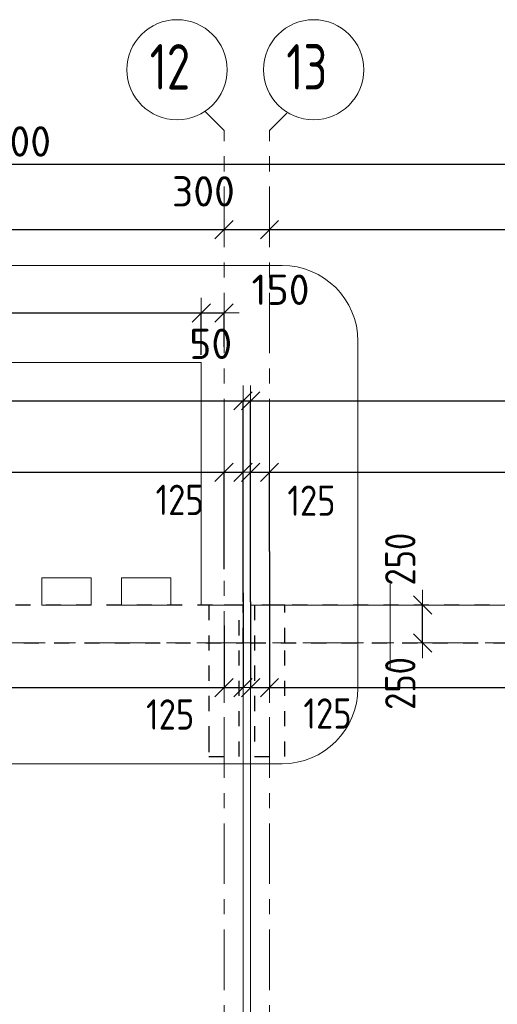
# Model space of a CAD drawing. Header units: metres. Extents: x -38 to 97, y -15 to 21.
# Tile 48 of 139: x 31.2 to 34.35, y 14.02 to 20.51. Entities that reach past the tile are written whole.
import ezdxf

# ---------------------------------------------------------------- set-up
doc = ezdxf.new("R2010")
doc.units = ezdxf.units.M
doc.header["$PDMODE"] = 65
for name, pattern in [('______11', [0.5, 0.4, -0.05, 0, -0.05]), ('______2', [0.054, 0.04, -0.014]), ('______3', [0.1, 0.08, -0.02]), ('______5', [1.1, 0.8, -0.1, 0.1, -0.1])]:
    doc.linetypes.add(name, pattern=pattern)
for name, color, linetype, lineweight in [('XR$2$Осевая линия (1)', 7, '______5', 13), ('XR$2$Размерная линия (1)', 7, 'Continuous', 13), ('XR$3$Балка (1)', 7, '______3', 13), ('XR$3$Перекрытие (1)', 7, 'Continuous', 35), ('XR$4$Размерная линия (1)', 7, 'Continuous', 13), ('XR$5$Размерная линия (1)', 7, 'Continuous', 13)]:
    doc.layers.add(name, color=color, linetype=linetype, lineweight=lineweight)
doc.layers.add('XR$7$Стена_ бетон несущ.', color=7, linetype='Continuous', lineweight=70, true_color=0xb4b496)
doc.styles.add('ISOCPEUR', font='txt')
doc.dimstyles.new('DIMSTYLE_3', dxfattribs={"dimtxt": 0.2, "dimasz": 0.2, "dimexe": 0, "dimexo": 0, "dimgap": 0.1, "dimtad": 2, "dimdec": 0, "dimlfac": 1000, "dimrnd": 5, "dimzin": 12, "dimdsep": 46, "dimtxsty": 'ISOCPEUR', "dimblk1": 'ALL_ML_STRICH', "dimblk2": 'ALL_ML_STRICH', "dimsah": 1, "dimcen": 0, "dimclrd": 7, "dimclre": 256, "dimclrt": 7, "dimadec": 0, "dimazin": 0, "dimtfac": 1, "dimtdec": 0, "dimtix": 1, "dimtmove": 2, "dimatfit": 3, "dimfxl": 0, "dimtzin": 0, "dimlwd": 0, "dimlwe": -3, "dimarcsym": 0})
doc.dimstyles.new('DIMSTYLE_5', dxfattribs={"dimtxt": 0.2, "dimasz": 0.2, "dimexe": 0, "dimexo": 0, "dimgap": 0.1, "dimtad": 2, "dimdec": 0, "dimlfac": 1000, "dimrnd": 5, "dimzin": 12, "dimdsep": 46, "dimtxsty": 'ISOCPEUR', "dimblk1": 'ALL_ML_STRICH', "dimblk2": 'ALL_ML_STRICH', "dimsah": 1, "dimcen": 0, "dimclrd": 7, "dimclre": 256, "dimclrt": 7, "dimadec": 0, "dimazin": 0, "dimtfac": 1, "dimtdec": 0, "dimtix": 1, "dimtmove": 2, "dimatfit": 3, "dimfxl": 0, "dimtvp": 1.2, "dimtzin": 0, "dimlwd": 0, "dimlwe": -3, "dimarcsym": 0})
doc.dimstyles.new('DIMSTYLE_6', dxfattribs={"dimtxt": 0.2, "dimasz": 0.2, "dimexe": 0, "dimexo": 0, "dimgap": 0.1, "dimtad": 2, "dimdec": 0, "dimlfac": 1000, "dimrnd": 5, "dimzin": 12, "dimdsep": 46, "dimtxsty": 'ISOCPEUR', "dimblk1": 'ALL_ML_STRICH', "dimblk2": 'ALL_ML_STRICH', "dimsah": 1, "dimcen": 0, "dimclrd": 7, "dimclre": 256, "dimclrt": 7, "dimadec": 0, "dimazin": 0, "dimtfac": 1, "dimtdec": 0, "dimtix": 1, "dimtmove": 2, "dimatfit": 3, "dimfxl": 0, "dimtvp": 1.2, "dimtzin": 0, "dimlwd": 0, "dimlwe": -3, "dimarcsym": 0})
doc.dimstyles.new('DIMSTYLE_7', dxfattribs={"dimtxt": 0.2, "dimasz": 0.2, "dimexe": 0, "dimexo": 0, "dimgap": 0.1, "dimtad": 0, "dimdec": 0, "dimlfac": 1000, "dimrnd": 5, "dimzin": 12, "dimdsep": 46, "dimtxsty": 'ISOCPEUR', "dimblk1": 'ALL_ML_STRICH', "dimblk2": 'ALL_ML_STRICH', "dimsah": 1, "dimcen": 0, "dimclrd": 7, "dimclre": 256, "dimclrt": 7, "dimadec": 0, "dimazin": 0, "dimtfac": 1, "dimtdec": 0, "dimtix": 1, "dimtmove": 2, "dimatfit": 3, "dimfxl": 0, "dimtvp": 1.2, "dimtzin": 0, "dimlwd": 0, "dimlwe": -3, "dimarcsym": 0})

# ---------------------------------------------------------------- blocks, each defined once
blk = doc.blocks.new('ALL_ML_STRICH')
at = {"color": 0, "linetype": 'ByBlock', "lineweight": -2}
for p, q in [((0, -0.5), (0, 0.5)), ((-1, 0), (0.5, 0)), ((-0.3, -0.3), (0.3, 0.3))]:
    blk.add_line(p, q, dxfattribs=at)
blk = doc.blocks.new('*D11')
at = {"layer": 'DEFPOINTS', "color": 7, "linetype": 'Continuous', "lineweight": 13, "transparency": 33554687}
for p in [(0.5, 19.5574), (0.5, 19.3768), (61.6, 17.1197)]:
    blk.add_point(p, dxfattribs=at)
at = {"layer": 'XR$2$Размерная линия (1)', "color": 9, "linetype": 'Continuous', "lineweight": -2, "true_color": 0xc7c7c7, "transparency": 33554687}
for p, q in [((0.5, 19.3568), (0.5, 19.5574)), ((61.6, 17.1397), (61.6, 19.5574))]:
    blk.add_line(p, q, dxfattribs=at)
at = {"layer": 'XR$2$Размерная линия (1)', "color": 7, "linetype": 'Continuous', "lineweight": -2, "transparency": 33554687}
blk.add_line((0.5, 19.5574), (61.6, 19.5574), dxfattribs=at)
at = {"layer": 'XR$2$Размерная линия (1)', "color": 7, "linetype": 'Continuous', "lineweight": 13, "transparency": 33554687, "xscale": 0.2, "yscale": 0.2, "zscale": 0.2, "rotation": 180}
blk.add_blockref('ALL_ML_STRICH', (0.5, 19.5574), dxfattribs=at)
at = {"layer": 'XR$2$Размерная линия (1)', "color": 7, "linetype": 'Continuous', "lineweight": 13, "transparency": 33554687, "xscale": 0.2, "yscale": 0.2, "zscale": 0.2}
blk.add_blockref('ALL_ML_STRICH', (61.6, 19.5574), dxfattribs=at)
at = {"layer": 'XR$2$Размерная линия (1)', "color": 7, "linetype": 'Continuous', "lineweight": 13, "transparency": 33554687, "insert": (31.1, 19.7074), "char_height": 0.2, "width": 1, "attachment_point": 5, "style": 'ISOCPEUR'}
blk.add_mtext('\\A1;{61100}', dxfattribs=at)
blk = doc.blocks.new('*D32')
at = {"layer": 'DEFPOINTS', "color": 7, "linetype": 'Continuous', "lineweight": 13, "transparency": 33554687}
for p in [(26.03, 19.379), (26.03, 19.1261), (32.55, 19.1352)]:
    blk.add_point(p, dxfattribs=at)
at = {"layer": 'XR$2$Размерная линия (1)', "color": 9, "linetype": 'Continuous', "lineweight": -2, "true_color": 0xc7c7c7, "transparency": 33554687}
for p, q in [((26.03, 19.359), (26.03, 19.1261)), ((32.55, 19.1261), (32.55, 19.1261))]:
    blk.add_line(p, q, dxfattribs=at)
at = {"layer": 'XR$2$Размерная линия (1)', "color": 7, "linetype": 'Continuous', "lineweight": -2, "transparency": 33554687}
blk.add_line((26.03, 19.1261), (32.55, 19.1261), dxfattribs=at)
at = {"layer": 'XR$2$Размерная линия (1)', "color": 7, "linetype": 'Continuous', "lineweight": 13, "transparency": 33554687, "xscale": 0.2, "yscale": 0.2, "zscale": 0.2, "rotation": 180}
blk.add_blockref('ALL_ML_STRICH', (26.03, 19.1261), dxfattribs=at)
at = {"layer": 'XR$2$Размерная линия (1)', "color": 7, "linetype": 'Continuous', "lineweight": 13, "transparency": 33554687, "xscale": 0.2, "yscale": 0.2, "zscale": 0.2}
blk.add_blockref('ALL_ML_STRICH', (32.55, 19.1261), dxfattribs=at)
at = {"layer": 'XR$2$Размерная линия (1)', "color": 7, "linetype": 'Continuous', "lineweight": 13, "transparency": 33554687, "insert": (29.3, 19.2761), "char_height": 0.2, "width": 0.8, "attachment_point": 5, "style": 'ISOCPEUR'}
blk.add_mtext('\\A1;{6520}', dxfattribs=at)
blk = doc.blocks.new('*D33')
at = {"layer": 'DEFPOINTS', "color": 7, "linetype": 'Continuous', "lineweight": 13, "transparency": 33554687}
for p in [(32.55, 19.1352), (32.55, 19.1261), (32.85, 19.1352)]:
    blk.add_point(p, dxfattribs=at)
at = {"layer": 'XR$2$Размерная линия (1)', "color": 9, "linetype": 'Continuous', "lineweight": -2, "true_color": 0xc7c7c7, "transparency": 33554687}
for p, q in [((32.55, 19.1261), (32.55, 19.1261)), ((32.85, 19.1261), (32.85, 19.1261))]:
    blk.add_line(p, q, dxfattribs=at)
at = {"layer": 'XR$2$Размерная линия (1)', "color": 7, "linetype": 'Continuous', "lineweight": -2, "transparency": 33554687}
blk.add_line((32.55, 19.1261), (32.85, 19.1261), dxfattribs=at)
at = {"layer": 'XR$2$Размерная линия (1)', "color": 7, "linetype": 'Continuous', "lineweight": 13, "transparency": 33554687, "xscale": 0.2, "yscale": 0.2, "zscale": 0.2, "rotation": 180}
blk.add_blockref('ALL_ML_STRICH', (32.55, 19.1261), dxfattribs=at)
at = {"layer": 'XR$2$Размерная линия (1)', "color": 7, "linetype": 'Continuous', "lineweight": 13, "transparency": 33554687, "xscale": 0.2, "yscale": 0.2, "zscale": 0.2}
blk.add_blockref('ALL_ML_STRICH', (32.85, 19.1261), dxfattribs=at)
at = {"layer": 'XR$2$Размерная линия (1)', "color": 7, "linetype": 'Continuous', "lineweight": 13, "transparency": 33554687, "insert": (32.4139, 19.3782), "char_height": 0.2, "width": 0.6, "attachment_point": 5, "style": 'ISOCPEUR'}
blk.add_mtext('\\A1;{300}', dxfattribs=at)
blk = doc.blocks.new('*D34')
at = {"layer": 'DEFPOINTS', "color": 7, "linetype": 'Continuous', "lineweight": 13, "transparency": 33554687}
for p in [(38.7, 19.1856), (32.85, 19.1352), (32.85, 19.1261)]:
    blk.add_point(p, dxfattribs=at)
at = {"layer": 'XR$2$Размерная линия (1)', "color": 9, "linetype": 'Continuous', "lineweight": -2, "true_color": 0xc7c7c7, "transparency": 33554687}
for p, q in [((38.7, 19.1656), (38.7, 19.1261)), ((32.85, 19.1261), (32.85, 19.1261))]:
    blk.add_line(p, q, dxfattribs=at)
at = {"layer": 'XR$2$Размерная линия (1)', "color": 7, "linetype": 'Continuous', "lineweight": -2, "transparency": 33554687}
blk.add_line((32.85, 19.1261), (38.7, 19.1261), dxfattribs=at)
at = {"layer": 'XR$2$Размерная линия (1)', "color": 7, "linetype": 'Continuous', "lineweight": 13, "transparency": 33554687, "xscale": 0.2, "yscale": 0.2, "zscale": 0.2, "rotation": 180}
blk.add_blockref('ALL_ML_STRICH', (32.85, 19.1261), dxfattribs=at)
at = {"layer": 'XR$2$Размерная линия (1)', "color": 7, "linetype": 'Continuous', "lineweight": 13, "transparency": 33554687, "xscale": 0.2, "yscale": 0.2, "zscale": 0.2}
blk.add_blockref('ALL_ML_STRICH', (38.7, 19.1261), dxfattribs=at)
at = {"layer": 'XR$2$Размерная линия (1)', "color": 7, "linetype": 'Continuous', "lineweight": 13, "transparency": 33554687, "insert": (35.785, 19.2761), "char_height": 0.2, "width": 0.8, "attachment_point": 5, "style": 'ISOCPEUR'}
blk.add_mtext('\\A1;{5850}', dxfattribs=at)
blk = doc.blocks.new('*D145')
at = {"layer": 'DEFPOINTS', "color": 7, "linetype": 'Continuous', "lineweight": 13, "transparency": 33554687}
for p in [(33.8668, 16.65), (33.8586, 16.4), (33.883, 16.4)]:
    blk.add_point(p, dxfattribs=at)
at = {"layer": 'XR$4$Размерная линия (1)', "color": 9, "linetype": 'Continuous', "lineweight": -2, "true_color": 0xc7c7c7, "transparency": 33554687}
for p, q in [((33.8586, 16.65), (33.8586, 16.65)), ((33.863, 16.4), (33.8586, 16.4))]:
    blk.add_line(p, q, dxfattribs=at)
at = {"layer": 'XR$4$Размерная линия (1)', "color": 7, "linetype": 'Continuous', "lineweight": -2, "transparency": 33554687}
blk.add_line((33.8586, 16.4), (33.8586, 16.65), dxfattribs=at)
at = {"layer": 'XR$4$Размерная линия (1)', "color": 7, "linetype": 'Continuous', "lineweight": 13, "transparency": 33554687, "xscale": 0.2, "yscale": 0.2, "zscale": 0.2}
for p, rotation in [((33.8586, 16.65), 90), ((33.8586, 16.4), 270)]:
    blk.add_blockref('ALL_ML_STRICH', p, dxfattribs=dict(at, rotation=rotation))
at = {"layer": 'XR$4$Размерная линия (1)', "color": 7, "linetype": 'Continuous', "lineweight": 13, "transparency": 33554687, "insert": (33.7117, 16.1324), "char_height": 0.2, "width": 0.5, "attachment_point": 5, "rotation": 90, "style": 'ISOCPEUR'}
blk.add_mtext('\\W0.83;\\A1;{250}', dxfattribs=at)
blk = doc.blocks.new('*D166')
at = {"layer": 'DEFPOINTS', "color": 7, "linetype": 'Continuous', "lineweight": 13, "transparency": 33554687}
for p in [(23.6503, 17.997), (23.6503, 16.65), (32.675, 16.65)]:
    blk.add_point(p, dxfattribs=at)
at = {"layer": 'XR$4$Размерная линия (1)', "color": 9, "linetype": 'Continuous', "lineweight": -2, "true_color": 0xc7c7c7, "transparency": 33554687}
for p, q in [((23.6503, 16.67), (23.6503, 17.997)), ((32.675, 16.67), (32.675, 17.997))]:
    blk.add_line(p, q, dxfattribs=at)
at = {"layer": 'XR$4$Размерная линия (1)', "color": 7, "linetype": 'Continuous', "lineweight": -2, "transparency": 33554687}
blk.add_line((23.6503, 17.997), (32.675, 17.997), dxfattribs=at)
at = {"layer": 'XR$4$Размерная линия (1)', "color": 7, "linetype": 'Continuous', "lineweight": 13, "transparency": 33554687, "xscale": 0.2, "yscale": 0.2, "zscale": 0.2, "rotation": 180}
blk.add_blockref('ALL_ML_STRICH', (23.6503, 17.997), dxfattribs=at)
at = {"layer": 'XR$4$Размерная линия (1)', "color": 7, "linetype": 'Continuous', "lineweight": 13, "transparency": 33554687, "xscale": 0.2, "yscale": 0.2, "zscale": 0.2}
blk.add_blockref('ALL_ML_STRICH', (32.675, 17.997), dxfattribs=at)
at = {"layer": 'XR$4$Размерная линия (1)', "color": 7, "linetype": 'Continuous', "lineweight": 13, "transparency": 33554687, "insert": (28.1726, 18.147), "char_height": 0.2, "width": 0.8, "attachment_point": 5, "style": 'ISOCPEUR'}
blk.add_mtext('\\A1;{9025}', dxfattribs=at)
blk = doc.blocks.new('*D167')
at = {"layer": 'DEFPOINTS', "color": 7, "linetype": 'Continuous', "lineweight": 13, "transparency": 33554687}
for p in [(32.675, 17.997), (32.675, 16.65), (32.725, 16.65)]:
    blk.add_point(p, dxfattribs=at)
at = {"layer": 'XR$4$Размерная линия (1)', "color": 9, "linetype": 'Continuous', "lineweight": -2, "true_color": 0xc7c7c7, "transparency": 33554687}
for p, q in [((32.675, 16.67), (32.675, 17.997)), ((32.725, 16.67), (32.725, 17.997))]:
    blk.add_line(p, q, dxfattribs=at)
at = {"layer": 'XR$4$Размерная линия (1)', "color": 7, "linetype": 'Continuous', "lineweight": -2, "transparency": 33554687}
blk.add_line((32.675, 17.997), (32.725, 17.997), dxfattribs=at)
at = {"layer": 'XR$4$Размерная линия (1)', "color": 7, "linetype": 'Continuous', "lineweight": 13, "transparency": 33554687, "xscale": 0.2, "yscale": 0.2, "zscale": 0.2}
blk.add_blockref('ALL_ML_STRICH', (32.725, 17.997), dxfattribs=at)
at = {"layer": 'XR$4$Размерная линия (1)', "color": 7, "linetype": 'Continuous', "lineweight": 13, "transparency": 33554687, "xscale": 0.2, "yscale": 0.2, "zscale": 0.2, "rotation": 180}
blk.add_blockref('ALL_ML_STRICH', (32.675, 17.997), dxfattribs=at)
at = {"layer": 'XR$4$Размерная линия (1)', "color": 7, "linetype": 'Continuous', "lineweight": 13, "transparency": 33554687, "insert": (32.4621, 18.3728), "char_height": 0.2, "width": 0.4, "attachment_point": 5, "style": 'ISOCPEUR'}
blk.add_mtext('\\A1;{50}', dxfattribs=at)
blk = doc.blocks.new('*D168')
at = {"layer": 'DEFPOINTS', "color": 7, "linetype": 'Continuous', "lineweight": 13, "transparency": 33554687}
for p in [(32.725, 17.997), (32.725, 16.65), (41.0797, 16.65)]:
    blk.add_point(p, dxfattribs=at)
at = {"layer": 'XR$4$Размерная линия (1)', "color": 9, "linetype": 'Continuous', "lineweight": -2, "true_color": 0xc7c7c7, "transparency": 33554687}
for p, q in [((32.725, 16.67), (32.725, 17.997)), ((41.0797, 16.67), (41.0797, 17.997))]:
    blk.add_line(p, q, dxfattribs=at)
at = {"layer": 'XR$4$Размерная линия (1)', "color": 7, "linetype": 'Continuous', "lineweight": -2, "transparency": 33554687}
blk.add_line((32.725, 17.997), (41.0797, 17.997), dxfattribs=at)
at = {"layer": 'XR$4$Размерная линия (1)', "color": 7, "linetype": 'Continuous', "lineweight": 13, "transparency": 33554687, "xscale": 0.2, "yscale": 0.2, "zscale": 0.2, "rotation": 180}
blk.add_blockref('ALL_ML_STRICH', (32.725, 17.997), dxfattribs=at)
at = {"layer": 'XR$4$Размерная линия (1)', "color": 7, "linetype": 'Continuous', "lineweight": 13, "transparency": 33554687, "xscale": 0.2, "yscale": 0.2, "zscale": 0.2}
blk.add_blockref('ALL_ML_STRICH', (41.0797, 17.997), dxfattribs=at)
at = {"layer": 'XR$4$Размерная линия (1)', "color": 7, "linetype": 'Continuous', "lineweight": 13, "transparency": 33554687, "insert": (36.9124, 18.147), "char_height": 0.2, "width": 0.8, "attachment_point": 5, "style": 'ISOCPEUR'}
blk.add_mtext('\\A1;{8355}', dxfattribs=at)
blk = doc.blocks.new('*D171')
at = {"layer": 'DEFPOINTS', "color": 7, "linetype": 'Continuous', "lineweight": 13, "transparency": 33554687}
for p in [(32.725, 17.5251), (32.85, 17.0231), (32.725, 16.65)]:
    blk.add_point(p, dxfattribs=at)
at = {"layer": 'XR$4$Размерная линия (1)', "color": 9, "linetype": 'Continuous', "lineweight": -2, "true_color": 0xc7c7c7, "transparency": 33554687}
for p, q in [((32.725, 16.67), (32.725, 17.5251)), ((32.85, 17.0031), (32.85, 17.5251))]:
    blk.add_line(p, q, dxfattribs=at)
at = {"layer": 'XR$4$Размерная линия (1)', "color": 7, "linetype": 'Continuous', "lineweight": -2, "transparency": 33554687}
blk.add_line((32.725, 17.5251), (32.85, 17.5251), dxfattribs=at)
at = {"layer": 'XR$4$Размерная линия (1)', "color": 7, "linetype": 'Continuous', "lineweight": 13, "transparency": 33554687, "xscale": 0.2, "yscale": 0.2, "zscale": 0.2, "rotation": 180}
blk.add_blockref('ALL_ML_STRICH', (32.725, 17.5251), dxfattribs=at)
at = {"layer": 'XR$4$Размерная линия (1)', "color": 7, "linetype": 'Continuous', "lineweight": 13, "transparency": 33554687, "xscale": 0.2, "yscale": 0.2, "zscale": 0.2}
blk.add_blockref('ALL_ML_STRICH', (32.85, 17.5251), dxfattribs=at)
at = {"layer": 'XR$4$Размерная линия (1)', "color": 7, "linetype": 'Continuous', "lineweight": 13, "transparency": 33554687, "insert": (33.126, 17.3382), "char_height": 0.2, "width": 0.5, "attachment_point": 5, "style": 'ISOCPEUR'}
blk.add_mtext('\\W0.83;\\A1;{125}', dxfattribs=at)
blk = doc.blocks.new('*D172')
at = {"layer": 'DEFPOINTS', "color": 7, "linetype": 'Continuous', "lineweight": 13, "transparency": 33554687}
for p in [(32.85, 17.5251), (32.85, 17.0231), (38.7, 17.0133)]:
    blk.add_point(p, dxfattribs=at)
at = {"layer": 'XR$4$Размерная линия (1)', "color": 9, "linetype": 'Continuous', "lineweight": -2, "true_color": 0xc7c7c7, "transparency": 33554687}
for p, q in [((32.85, 17.0031), (32.85, 17.5251)), ((38.7, 17.5251), (38.7, 17.5251))]:
    blk.add_line(p, q, dxfattribs=at)
at = {"layer": 'XR$4$Размерная линия (1)', "color": 7, "linetype": 'Continuous', "lineweight": -2, "transparency": 33554687}
blk.add_line((32.85, 17.5251), (38.7, 17.5251), dxfattribs=at)
at = {"layer": 'XR$4$Размерная линия (1)', "color": 7, "linetype": 'Continuous', "lineweight": 13, "transparency": 33554687, "xscale": 0.2, "yscale": 0.2, "zscale": 0.2, "rotation": 180}
blk.add_blockref('ALL_ML_STRICH', (32.85, 17.5251), dxfattribs=at)
at = {"layer": 'XR$4$Размерная линия (1)', "color": 7, "linetype": 'Continuous', "lineweight": 13, "transparency": 33554687, "xscale": 0.2, "yscale": 0.2, "zscale": 0.2}
blk.add_blockref('ALL_ML_STRICH', (38.7, 17.5251), dxfattribs=at)
at = {"layer": 'XR$4$Размерная линия (1)', "color": 7, "linetype": 'Continuous', "lineweight": 13, "transparency": 33554687, "insert": (35.7833, 17.6751), "char_height": 0.2, "width": 0.666667, "attachment_point": 5, "style": 'ISOCPEUR'}
blk.add_mtext('\\W0.83;\\A1;{5850}', dxfattribs=at)
blk = doc.blocks.new('*D173')
at = {"layer": 'DEFPOINTS', "color": 7, "linetype": 'Continuous', "lineweight": 13, "transparency": 33554687}
for p in [(26.03, 17.5251), (26.03, 17.1057), (32.55, 16.8659)]:
    blk.add_point(p, dxfattribs=at)
at = {"layer": 'XR$4$Размерная линия (1)', "color": 9, "linetype": 'Continuous', "lineweight": -2, "true_color": 0xc7c7c7, "transparency": 33554687}
for p, q in [((26.03, 17.0857), (26.03, 17.5251)), ((32.55, 16.8859), (32.55, 17.5251))]:
    blk.add_line(p, q, dxfattribs=at)
at = {"layer": 'XR$4$Размерная линия (1)', "color": 7, "linetype": 'Continuous', "lineweight": -2, "transparency": 33554687}
blk.add_line((26.03, 17.5251), (32.55, 17.5251), dxfattribs=at)
at = {"layer": 'XR$4$Размерная линия (1)', "color": 7, "linetype": 'Continuous', "lineweight": 13, "transparency": 33554687, "xscale": 0.2, "yscale": 0.2, "zscale": 0.2, "rotation": 180}
blk.add_blockref('ALL_ML_STRICH', (26.03, 17.5251), dxfattribs=at)
at = {"layer": 'XR$4$Размерная линия (1)', "color": 7, "linetype": 'Continuous', "lineweight": 13, "transparency": 33554687, "xscale": 0.2, "yscale": 0.2, "zscale": 0.2}
blk.add_blockref('ALL_ML_STRICH', (32.55, 17.5251), dxfattribs=at)
at = {"layer": 'XR$4$Размерная линия (1)', "color": 7, "linetype": 'Continuous', "lineweight": 13, "transparency": 33554687, "insert": (29.2983, 17.6751), "char_height": 0.2, "width": 0.666667, "attachment_point": 5, "style": 'ISOCPEUR'}
blk.add_mtext('\\W0.83;\\A1;{6520}', dxfattribs=at)
blk = doc.blocks.new('*D174')
at = {"layer": 'DEFPOINTS', "color": 7, "linetype": 'Continuous', "lineweight": 13, "transparency": 33554687}
for p in [(32.55, 17.5251), (32.55, 16.8659), (32.675, 16.65)]:
    blk.add_point(p, dxfattribs=at)
at = {"layer": 'XR$4$Размерная линия (1)', "color": 9, "linetype": 'Continuous', "lineweight": -2, "true_color": 0xc7c7c7, "transparency": 33554687}
for p, q in [((32.55, 16.8859), (32.55, 17.5251)), ((32.675, 16.67), (32.675, 17.5251))]:
    blk.add_line(p, q, dxfattribs=at)
at = {"layer": 'XR$4$Размерная линия (1)', "color": 7, "linetype": 'Continuous', "lineweight": -2, "transparency": 33554687}
blk.add_line((32.55, 17.5251), (32.675, 17.5251), dxfattribs=at)
at = {"layer": 'XR$4$Размерная линия (1)', "color": 7, "linetype": 'Continuous', "lineweight": 13, "transparency": 33554687, "xscale": 0.2, "yscale": 0.2, "zscale": 0.2, "rotation": 180}
blk.add_blockref('ALL_ML_STRICH', (32.55, 17.5251), dxfattribs=at)
at = {"layer": 'XR$4$Размерная линия (1)', "color": 7, "linetype": 'Continuous', "lineweight": 13, "transparency": 33554687, "xscale": 0.2, "yscale": 0.2, "zscale": 0.2}
blk.add_blockref('ALL_ML_STRICH', (32.675, 17.5251), dxfattribs=at)
at = {"layer": 'XR$4$Размерная линия (1)', "color": 7, "linetype": 'Continuous', "lineweight": 13, "transparency": 33554687, "insert": (32.2573, 17.3435), "char_height": 0.2, "width": 0.5, "attachment_point": 5, "style": 'ISOCPEUR'}
blk.add_mtext('\\W0.83;\\A1;{125}', dxfattribs=at)
blk = doc.blocks.new('*D502')
at = {"layer": 'DEFPOINTS', "color": 7, "linetype": 'Continuous', "lineweight": 13, "transparency": 33554687}
for p in [(33.8668, 16.65), (33.8586, 16.4), (33.883, 16.4)]:
    blk.add_point(p, dxfattribs=at)
at = {"layer": 'XR$5$Размерная линия (1)', "color": 9, "linetype": 'Continuous', "lineweight": -2, "true_color": 0xc7c7c7, "transparency": 33554687}
for p, q in [((33.8586, 16.65), (33.8586, 16.65)), ((33.863, 16.4), (33.8586, 16.4))]:
    blk.add_line(p, q, dxfattribs=at)
at = {"layer": 'XR$5$Размерная линия (1)', "color": 7, "linetype": 'Continuous', "lineweight": -2, "transparency": 33554687}
blk.add_line((33.8586, 16.4), (33.8586, 16.65), dxfattribs=at)
at = {"layer": 'XR$5$Размерная линия (1)', "color": 7, "linetype": 'Continuous', "lineweight": 13, "transparency": 33554687, "xscale": 0.2, "yscale": 0.2, "zscale": 0.2}
for p, rotation in [((33.8586, 16.65), 90), ((33.8586, 16.4), 270)]:
    blk.add_blockref('ALL_ML_STRICH', p, dxfattribs=dict(at, rotation=rotation))
at = {"layer": 'XR$5$Размерная линия (1)', "color": 7, "linetype": 'Continuous', "lineweight": 13, "transparency": 33554687, "insert": (33.7117, 16.9524), "char_height": 0.2, "width": 0.5, "attachment_point": 5, "rotation": 90, "style": 'ISOCPEUR'}
blk.add_mtext('\\W0.83;\\A1;{250}', dxfattribs=at)
blk = doc.blocks.new('*D525')
at = {"layer": 'DEFPOINTS', "color": 7, "linetype": 'Continuous', "lineweight": 13, "transparency": 33554687}
for p in [(29.0501, 18.5762), (29.0501, 18.28), (32.4001, 18.28)]:
    blk.add_point(p, dxfattribs=at)
at = {"layer": 'XR$5$Размерная линия (1)', "color": 9, "linetype": 'Continuous', "lineweight": -2, "true_color": 0xc7c7c7, "transparency": 33554687}
for p, q in [((29.0501, 18.3), (29.0501, 18.5762)), ((32.4001, 18.3), (32.4001, 18.5762))]:
    blk.add_line(p, q, dxfattribs=at)
at = {"layer": 'XR$5$Размерная линия (1)', "color": 7, "linetype": 'Continuous', "lineweight": -2, "transparency": 33554687}
blk.add_line((29.0501, 18.5762), (32.4001, 18.5762), dxfattribs=at)
at = {"layer": 'XR$5$Размерная линия (1)', "color": 7, "linetype": 'Continuous', "lineweight": 13, "transparency": 33554687, "xscale": 0.2, "yscale": 0.2, "zscale": 0.2, "rotation": 180}
blk.add_blockref('ALL_ML_STRICH', (29.0501, 18.5762), dxfattribs=at)
at = {"layer": 'XR$5$Размерная линия (1)', "color": 7, "linetype": 'Continuous', "lineweight": 13, "transparency": 33554687, "xscale": 0.2, "yscale": 0.2, "zscale": 0.2}
blk.add_blockref('ALL_ML_STRICH', (32.4001, 18.5762), dxfattribs=at)
at = {"layer": 'XR$5$Размерная линия (1)', "color": 7, "linetype": 'Continuous', "lineweight": 13, "transparency": 33554687, "insert": (30.7351, 18.7262), "char_height": 0.2, "width": 0.8, "attachment_point": 5, "style": 'ISOCPEUR'}
blk.add_mtext('\\A1;{3350}', dxfattribs=at)
blk = doc.blocks.new('*D526')
at = {"layer": 'DEFPOINTS', "color": 7, "linetype": 'Continuous', "lineweight": 13, "transparency": 33554687}
for p in [(32.4001, 18.5762), (32.55, 18.3339), (32.4001, 18.28)]:
    blk.add_point(p, dxfattribs=at)
at = {"layer": 'XR$5$Размерная линия (1)', "color": 9, "linetype": 'Continuous', "lineweight": -2, "true_color": 0xc7c7c7, "transparency": 33554687}
for p, q in [((32.4001, 18.3), (32.4001, 18.5762)), ((32.55, 18.3539), (32.55, 18.5762))]:
    blk.add_line(p, q, dxfattribs=at)
at = {"layer": 'XR$5$Размерная линия (1)', "color": 7, "linetype": 'Continuous', "lineweight": -2, "transparency": 33554687}
blk.add_line((32.4001, 18.5762), (32.55, 18.5762), dxfattribs=at)
at = {"layer": 'XR$5$Размерная линия (1)', "color": 7, "linetype": 'Continuous', "lineweight": 13, "transparency": 33554687, "xscale": 0.2, "yscale": 0.2, "zscale": 0.2, "rotation": 180}
blk.add_blockref('ALL_ML_STRICH', (32.4001, 18.5762), dxfattribs=at)
at = {"layer": 'XR$5$Размерная линия (1)', "color": 7, "linetype": 'Continuous', "lineweight": 13, "transparency": 33554687, "xscale": 0.2, "yscale": 0.2, "zscale": 0.2}
blk.add_blockref('ALL_ML_STRICH', (32.55, 18.5762), dxfattribs=at)
at = {"layer": 'XR$5$Размерная линия (1)', "color": 7, "linetype": 'Continuous', "lineweight": 13, "transparency": 33554687, "insert": (32.9221, 18.7294), "char_height": 0.2, "width": 0.6, "attachment_point": 5, "style": 'ISOCPEUR'}
blk.add_mtext('\\A1;{150}', dxfattribs=at)
blk = doc.blocks.new('*D527')
at = {"layer": 'DEFPOINTS', "color": 7, "linetype": 'Continuous', "lineweight": 13, "transparency": 33554687}
for p in [(32.55, 16.5341), (26.03, 16.2944), (26.03, 16.1049)]:
    blk.add_point(p, dxfattribs=at)
at = {"layer": 'XR$5$Размерная линия (1)', "color": 9, "linetype": 'Continuous', "lineweight": -2, "true_color": 0xc7c7c7, "transparency": 33554687}
for p, q in [((32.55, 16.5141), (32.55, 16.1049)), ((26.03, 16.3144), (26.03, 16.1049))]:
    blk.add_line(p, q, dxfattribs=at)
at = {"layer": 'XR$5$Размерная линия (1)', "color": 7, "linetype": 'Continuous', "lineweight": -2, "transparency": 33554687}
blk.add_line((26.03, 16.1049), (32.55, 16.1049), dxfattribs=at)
at = {"layer": 'XR$5$Размерная линия (1)', "color": 7, "linetype": 'Continuous', "lineweight": 13, "transparency": 33554687, "xscale": 0.2, "yscale": 0.2, "zscale": 0.2, "rotation": 180}
blk.add_blockref('ALL_ML_STRICH', (26.03, 16.1049), dxfattribs=at)
at = {"layer": 'XR$5$Размерная линия (1)', "color": 7, "linetype": 'Continuous', "lineweight": 13, "transparency": 33554687, "xscale": 0.2, "yscale": 0.2, "zscale": 0.2}
blk.add_blockref('ALL_ML_STRICH', (32.55, 16.1049), dxfattribs=at)
at = {"layer": 'XR$5$Размерная линия (1)', "color": 7, "linetype": 'Continuous', "lineweight": 13, "transparency": 33554687, "insert": (29.2983, 16.2549), "char_height": 0.2, "width": 0.666667, "attachment_point": 5, "style": 'ISOCPEUR'}
blk.add_mtext('\\W0.83;\\A1;{6520}', dxfattribs=at)
blk = doc.blocks.new('*D528')
at = {"layer": 'DEFPOINTS', "color": 7, "linetype": 'Continuous', "lineweight": 13, "transparency": 33554687}
for p in [(32.675, 16.75), (32.55, 16.5341), (32.55, 16.1049)]:
    blk.add_point(p, dxfattribs=at)
at = {"layer": 'XR$5$Размерная линия (1)', "color": 9, "linetype": 'Continuous', "lineweight": -2, "true_color": 0xc7c7c7, "transparency": 33554687}
for p, q in [((32.675, 16.73), (32.675, 16.1049)), ((32.55, 16.5141), (32.55, 16.1049))]:
    blk.add_line(p, q, dxfattribs=at)
at = {"layer": 'XR$5$Размерная линия (1)', "color": 7, "linetype": 'Continuous', "lineweight": -2, "transparency": 33554687}
blk.add_line((32.55, 16.1049), (32.675, 16.1049), dxfattribs=at)
at = {"layer": 'XR$5$Размерная линия (1)', "color": 7, "linetype": 'Continuous', "lineweight": 13, "transparency": 33554687, "xscale": 0.2, "yscale": 0.2, "zscale": 0.2, "rotation": 180}
blk.add_blockref('ALL_ML_STRICH', (32.55, 16.1049), dxfattribs=at)
at = {"layer": 'XR$5$Размерная линия (1)', "color": 7, "linetype": 'Continuous', "lineweight": 13, "transparency": 33554687, "xscale": 0.2, "yscale": 0.2, "zscale": 0.2}
blk.add_blockref('ALL_ML_STRICH', (32.675, 16.1049), dxfattribs=at)
at = {"layer": 'XR$5$Размерная линия (1)', "color": 7, "linetype": 'Continuous', "lineweight": 13, "transparency": 33554687, "insert": (32.195, 15.928), "char_height": 0.2, "width": 0.5, "attachment_point": 5, "style": 'ISOCPEUR'}
blk.add_mtext('\\W0.83;\\A1;{125}', dxfattribs=at)
blk = doc.blocks.new('*D529')
at = {"layer": 'DEFPOINTS', "color": 7, "linetype": 'Continuous', "lineweight": 13, "transparency": 33554687}
for p in [(32.85, 17.0231), (32.725, 16.65), (32.725, 16.1049)]:
    blk.add_point(p, dxfattribs=at)
at = {"layer": 'XR$5$Размерная линия (1)', "color": 9, "linetype": 'Continuous', "lineweight": -2, "true_color": 0xc7c7c7, "transparency": 33554687}
for p, q in [((32.85, 17.0031), (32.85, 16.1049)), ((32.725, 16.67), (32.725, 16.1049))]:
    blk.add_line(p, q, dxfattribs=at)
at = {"layer": 'XR$5$Размерная линия (1)', "color": 7, "linetype": 'Continuous', "lineweight": -2, "transparency": 33554687}
blk.add_line((32.725, 16.1049), (32.85, 16.1049), dxfattribs=at)
at = {"layer": 'XR$5$Размерная линия (1)', "color": 7, "linetype": 'Continuous', "lineweight": 13, "transparency": 33554687, "xscale": 0.2, "yscale": 0.2, "zscale": 0.2, "rotation": 180}
blk.add_blockref('ALL_ML_STRICH', (32.725, 16.1049), dxfattribs=at)
at = {"layer": 'XR$5$Размерная линия (1)', "color": 7, "linetype": 'Continuous', "lineweight": 13, "transparency": 33554687, "xscale": 0.2, "yscale": 0.2, "zscale": 0.2}
blk.add_blockref('ALL_ML_STRICH', (32.85, 16.1049), dxfattribs=at)
at = {"layer": 'XR$5$Размерная линия (1)', "color": 7, "linetype": 'Continuous', "lineweight": 13, "transparency": 33554687, "insert": (33.2319, 15.9345), "char_height": 0.2, "width": 0.5, "attachment_point": 5, "style": 'ISOCPEUR'}
blk.add_mtext('\\W0.83;\\A1;{125}', dxfattribs=at)
blk = doc.blocks.new('*D530')
at = {"layer": 'DEFPOINTS', "color": 7, "linetype": 'Continuous', "lineweight": 13, "transparency": 33554687}
for p in [(32.85, 17.0231), (38.7, 17.0133), (32.85, 16.1049)]:
    blk.add_point(p, dxfattribs=at)
at = {"layer": 'XR$5$Размерная линия (1)', "color": 9, "linetype": 'Continuous', "lineweight": -2, "true_color": 0xc7c7c7, "transparency": 33554687}
for p, q in [((32.85, 17.0031), (32.85, 16.1049)), ((38.7, 16.1049), (38.7, 16.1049))]:
    blk.add_line(p, q, dxfattribs=at)
at = {"layer": 'XR$5$Размерная линия (1)', "color": 7, "linetype": 'Continuous', "lineweight": -2, "transparency": 33554687}
blk.add_line((32.85, 16.1049), (38.7, 16.1049), dxfattribs=at)
at = {"layer": 'XR$5$Размерная линия (1)', "color": 7, "linetype": 'Continuous', "lineweight": 13, "transparency": 33554687, "xscale": 0.2, "yscale": 0.2, "zscale": 0.2, "rotation": 180}
blk.add_blockref('ALL_ML_STRICH', (32.85, 16.1049), dxfattribs=at)
at = {"layer": 'XR$5$Размерная линия (1)', "color": 7, "linetype": 'Continuous', "lineweight": 13, "transparency": 33554687, "xscale": 0.2, "yscale": 0.2, "zscale": 0.2}
blk.add_blockref('ALL_ML_STRICH', (38.7, 16.1049), dxfattribs=at)
at = {"layer": 'XR$5$Размерная линия (1)', "color": 7, "linetype": 'Continuous', "lineweight": 13, "transparency": 33554687, "insert": (35.7833, 16.2549), "char_height": 0.2, "width": 0.666667, "attachment_point": 5, "style": 'ISOCPEUR'}
blk.add_mtext('\\W0.83;\\A1;{5850}', dxfattribs=at)

msp = doc.modelspace()

# ---------------------------------------------------------------- linework, layer by layer
at = {"color": 7, "linetype": 'Continuous', "lineweight": 13, "transparency": 33554687}
for p, q in [((29.0658, 18.89), (32.9322, 18.89)), ((33.4322, 18.39), (33.4322, 16.1024)), ((32.9322, 15.6024), (29.0658, 15.6024))]:
    msp.add_line(p, q, dxfattribs=at)
at = {"color": 52, "linetype": 'Continuous', "lineweight": 13, "transparency": 33554687}
msp.add_line((33.6454, 16.7902), (33.6454, 16.2178), dxfattribs=at)
at = {"color": 7, "linetype": 'Continuous', "lineweight": 13, "transparency": 33554687}
for centre, start, end in [((32.9322, 18.39), 0, 90), ((32.9322, 16.1024), 270, 0)]:
    msp.add_arc(centre, 0.5, start, end, dxfattribs=at)
at = {"layer": 'XR$2$Осевая линия (1)', "color": 253, "linetype": '______11', "lineweight": 13, "true_color": 0xa0a0a0, "transparency": 33554687}
for p, q in [((32.55, 19.78), (32.4227, 19.9073)), ((32.85, 19.78), (32.9631, 19.8931)), ((32.55, -3.39), (32.55, 19.78)), ((32.85, -3.39), (32.85, 19.78)), ((-2.63, 16.4), (62.6, 16.4))]:
    msp.add_line(p, q, dxfattribs=at)
at = {"layer": 'XR$2$Осевая линия (1)', "color": 7, "linetype": 'Continuous', "lineweight": 13, "transparency": 33554687}
for centre in [(32.2404, 20.1801), (33.1404, 20.1801)]:
    msp.add_circle(centre, 0.3304, dxfattribs=at)
at = {"layer": 'XR$3$Балка (1)', "color": 7, "linetype": '______2', "lineweight": 25, "transparency": 33554687}
for p, q in [((32.675, 16.65), (26.03, 16.65)), ((32.675, 16.4), (32.675, 16.65)), ((38.7, 16.65), (32.725, 16.65)), ((32.725, 16.65), (32.725, 16.4)), ((26.03, 16.4), (32.675, 16.4)), ((32.725, 16.4), (38.7, 16.4))]:
    msp.add_line(p, q, dxfattribs=at)
at = {"layer": 'XR$3$Перекрытие (1)', "color": 7, "linetype": 'Continuous', "lineweight": 13, "transparency": 33554687}
for p, q in [((32.4001, 18.25), (29.0501, 18.25)), ((32.4001, 16.83), (32.4001, 18.25)), ((31.3501, 16.83), (31.6751, 16.83)), ((31.3501, 16.65), (31.3501, 16.83)), ((31.6751, 16.83), (31.6751, 16.65)), ((31.8751, 16.83), (32.2001, 16.83)), ((31.8751, 16.65), (31.8751, 16.83)), ((32.2001, 16.83), (32.2001, 16.65)), ((32.4001, 16.65), (32.4001, 16.83)), ((31.6751, 16.65), (31.3501, 16.65)), ((32.2001, 16.65), (31.8751, 16.65)), ((32.675, 16.65), (32.4001, 16.65)), ((32.675, -0.25), (32.675, 16.65)), ((41.0797, 16.65), (32.725, 16.65)), ((32.725, 16.65), (32.725, -0.25))]:
    msp.add_line(p, q, dxfattribs=at)
at = {"layer": 'XR$7$Стена_ бетон несущ.', "color": 253, "linetype": '______2', "lineweight": -3, "true_color": 0xa0a0a0, "transparency": 33554687}
for p, q in [((32.45, 16.65), (32.45, 15.78)), ((32.65, 16.65), (32.45, 16.65)), ((32.65, 15.65), (32.65, 16.65)), ((32.95, 16.65), (32.75, 16.65)), ((32.75, 16.65), (32.75, 15.65)), ((32.95, 16.4), (32.95, 16.65)), ((32.95, 15.65), (32.95, 16.4)), ((32.45, 15.78), (32.45, 15.65)), ((32.45, 15.65), (32.65, 15.65)), ((32.75, 15.65), (32.95, 15.65))]:
    msp.add_line(p, q, dxfattribs=at)

# ---------------------------------------------------------------- texts
at = {"layer": 'XR$2$Осевая линия (1)', "color": 7, "linetype": 'Continuous', "lineweight": 13, "transparency": 33554687, "char_height": 0.3, "width": 0.472281, "attachment_point": 7, "style": 'ISOCPEUR'}
for s, insert in [('\\W0.75;12', (32.0604, 20.0496)), ('\\W0.75;13', (32.9604, 20.0496))]:
    msp.add_mtext(s, dxfattribs=dict(at, insert=insert))

# ---------------------------------------------------------------- dimensions: what is measured, and where the dimension line sits
at = {"layer": 'XR$2$Размерная линия (1)', "color": 7, "linetype": 'Continuous', "lineweight": 13, "transparency": 33554687}
for base, p1, p2, dimstyle, picture, middle in [((61.6, 19.5574), (0.5, 19.3568), (61.6, 17.1397), 'DIMSTYLE_3', '*D11', (31.1, 19.7074)), ((32.85, 19.1261), (32.55, 19.1261), (32.85, 19.1261), 'DIMSTYLE_5', '*D33', (32.4139, 19.3782)), ((32.55, 19.1261), (26.03, 19.359), (32.55, 19.1261), 'DIMSTYLE_3', '*D32', (29.3, 19.2761)), ((38.7, 19.1261), (32.85, 19.1261), (38.7, 19.1656), 'DIMSTYLE_3', '*D34', (35.785, 19.2761))]:
    dim = msp.add_linear_dim(base=base, p1=p1, p2=p2, dimstyle=dimstyle, override={"dimpost": '<>', "dimclrd": 7, "dimclre": 9, "dimclrt": 7, "dimlwd": 0, "dimlwe": 65533}, dxfattribs=at)
    dim.commit()
    dim.dimension.update_dxf_attribs({"geometry": picture, "text_midpoint": middle, "dimtype": 160})
at = {"layer": 'XR$4$Размерная линия (1)', "color": 7, "linetype": 'Continuous', "lineweight": 13, "transparency": 33554687}
for base, p1, p2, dimstyle, picture, middle in [((32.725, 17.997), (32.675, 16.67), (32.725, 16.67), 'DIMSTYLE_6', '*D167', (32.4621, 18.3728)), ((32.675, 17.997), (23.6503, 16.67), (32.675, 16.67), 'DIMSTYLE_3', '*D166', (28.1726, 18.147)), ((41.0797, 17.997), (32.725, 16.67), (41.0797, 16.67), 'DIMSTYLE_3', '*D168', (36.9124, 18.147)), ((32.55, 17.5251), (26.03, 17.0857), (32.55, 16.8859), 'DIMSTYLE_3', '*D173', (29.2983, 17.6751)), ((38.7, 17.5251), (32.85, 17.0031), (38.7, 17.5251), 'DIMSTYLE_3', '*D172', (35.7833, 17.6751)), ((32.675, 17.5251), (32.55, 16.8859), (32.675, 16.67), 'DIMSTYLE_7', '*D174', (32.2573, 17.3435)), ((32.85, 17.5251), (32.725, 16.67), (32.85, 17.0031), 'DIMSTYLE_7', '*D171', (33.126, 17.3382))]:
    dim = msp.add_linear_dim(base=base, p1=p1, p2=p2, dimstyle=dimstyle, override={"dimpost": '<>', "dimclrd": 7, "dimclre": 9, "dimclrt": 7, "dimlwd": 0, "dimlwe": 65533}, dxfattribs=at)
    dim.commit()
    dim.dimension.update_dxf_attribs({"geometry": picture, "text_midpoint": middle, "dimtype": 160})
dim = msp.add_linear_dim(base=(33.8586, 16.65), p1=(33.863, 16.4), p2=(33.8586, 16.65), angle=90, dimstyle='DIMSTYLE_6', override={"dimpost": '<>', "dimclrd": 7, "dimclre": 9, "dimclrt": 7, "dimlwd": 0, "dimlwe": 65533}, dxfattribs=at)
dim.commit()
dim.dimension.update_dxf_attribs({"geometry": '*D145', "text_midpoint": (33.7117, 16.1324), "dimtype": 160})
at = {"layer": 'XR$5$Размерная линия (1)', "color": 7, "linetype": 'Continuous', "lineweight": 13, "transparency": 33554687}
for base, p1, p2, dimstyle, picture, middle in [((32.4001, 18.5762), (29.0501, 18.3), (32.4001, 18.3), 'DIMSTYLE_3', '*D525', (30.7351, 18.7262)), ((32.55, 18.5762), (32.4001, 18.3), (32.55, 18.3539), 'DIMSTYLE_6', '*D526', (32.9221, 18.7294)), ((32.85, 16.1049), (32.725, 16.67), (32.85, 17.0031), 'DIMSTYLE_7', '*D529', (33.2319, 15.9345)), ((38.7, 16.1049), (32.85, 17.0031), (38.7, 16.1049), 'DIMSTYLE_3', '*D530', (35.7833, 16.2549)), ((32.675, 16.1049), (32.55, 16.5141), (32.675, 16.73), 'DIMSTYLE_7', '*D528', (32.195, 15.928)), ((32.55, 16.1049), (26.03, 16.3144), (32.55, 16.5141), 'DIMSTYLE_3', '*D527', (29.2983, 16.2549))]:
    dim = msp.add_linear_dim(base=base, p1=p1, p2=p2, dimstyle=dimstyle, override={"dimpost": '<>', "dimclrd": 7, "dimclre": 9, "dimclrt": 7, "dimlwd": 0, "dimlwe": 65533}, dxfattribs=at)
    dim.commit()
    dim.dimension.update_dxf_attribs({"geometry": picture, "text_midpoint": middle, "dimtype": 160})
dim = msp.add_linear_dim(base=(33.8586, 16.65), p1=(33.863, 16.4), p2=(33.8586, 16.65), angle=90, dimstyle='DIMSTYLE_6', override={"dimpost": '<>', "dimclrd": 7, "dimclre": 9, "dimclrt": 7, "dimlwd": 0, "dimlwe": 65533}, dxfattribs=at)
dim.commit()
dim.dimension.update_dxf_attribs({"geometry": '*D502', "text_midpoint": (33.7117, 16.9524), "dimtype": 160})

doc.saveas('drawing.dxf')
